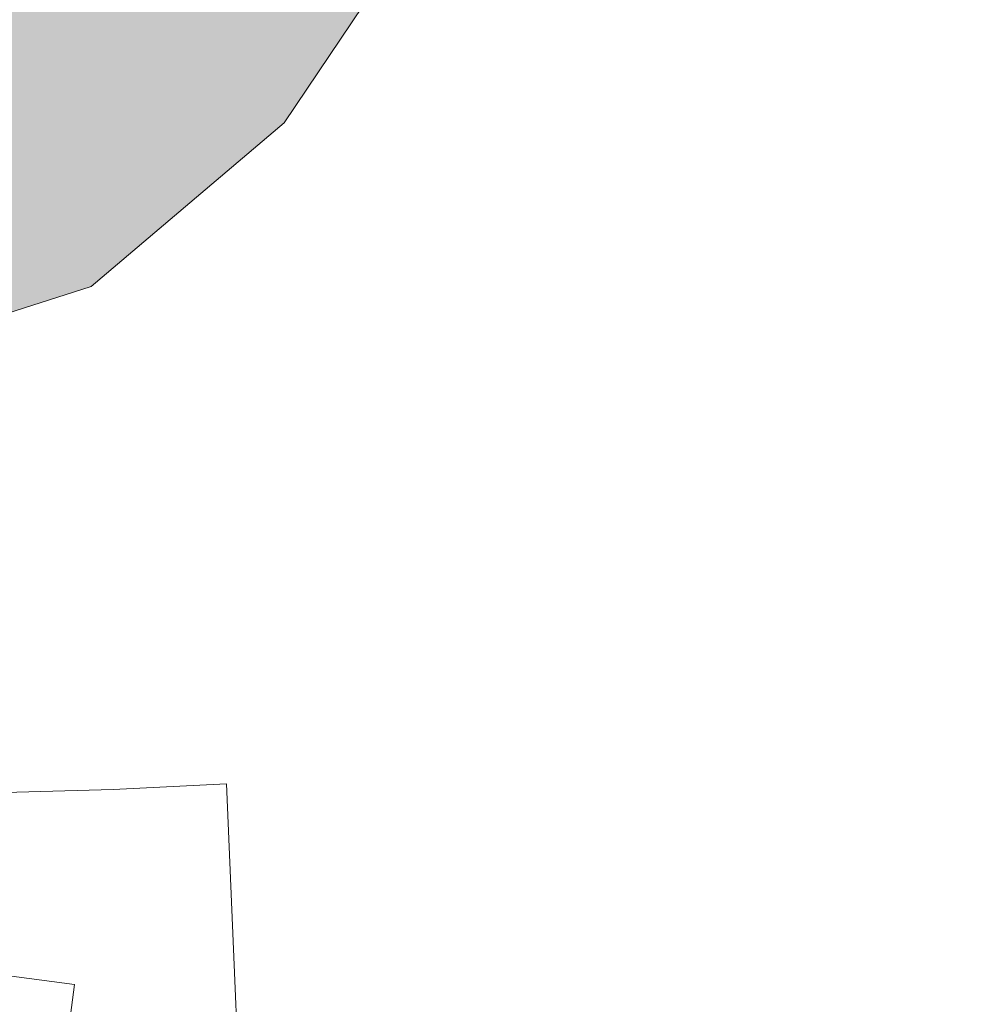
# Model space of a CAD drawing. Header units: metres. Extents: x 191553 to 192958, y 309510 to 310004.
# Tile 21 of 52: x 191735 to 191828, y 309677 to 309772. Entities that reach past the tile are written whole.
import ezdxf

# ---------------------------------------------------------------- set-up
doc = ezdxf.new("R2010")
doc.units = ezdxf.units.M
doc.layers.add('B-WE-KL-DATA_KABELBED_KPN BV-G', color=90, linetype='Continuous', lineweight=18)
doc.layers.add('B-WE-OG-INFO_EIS VOORZORGSMAATREGEL_DEFENSIE PIJPLEIDING ORGANISATIE-GV', color=7, linetype='Continuous', lineweight=18, true_color=0xfa194b)
doc.layers.add('B-WE-OG-INFO_EIS VOORZORGSMAATREGEL_DEFENSIE PIJPLEIDING ORGANISATIE-V', color=7, linetype='Continuous', lineweight=18, true_color=0xfa194b, transparency=0.8)

msp = doc.modelspace()

# ---------------------------------------------------------------- hatches: boundary and pattern name
at = {"layer": 'B-WE-OG-INFO_EIS VOORZORGSMAATREGEL_DEFENSIE PIJPLEIDING ORGANISATIE-V'}
msp.add_hatch(color=256, dxfattribs=at).paths.add_polyline_path([(191559.474, 309681.359), (191552.654, 309759.043), (191707.607, 309808.061), (191761.021, 309887.701), (191777.588, 309904.629), (191917.744, 309982.027), (192022.38, 310004.121), (192321.604, 309997.559), (192367.947, 309913.961), (192230.015, 309977.244), (191944.453, 309917.209), (191818.045, 309847.011), (191760.65, 309761.767), (191742.147, 309746.103), (191571.989, 309691.682)])

# ---------------------------------------------------------------- linework, layer by layer
at = {"layer": 'B-WE-KL-DATA_KABELBED_KPN BV-G', "flags": 128}
for points in [[(191769.606, 309624.752), (191768.14, 309654.144), (191768.046, 309655.982), (191756.956, 309655.51), (191755.12, 309698.472), (191744.278, 309697.919), (191726.907, 309697.439), (191727.178, 309686.909), (191725.552, 309686.865), (191725.501, 309688.32)], [(191744.19, 309621.603), (191745.683, 309632.815), (191745.953, 309634.843), (191734.944, 309636.286), (191740.559, 309679.256), (191730.142, 309680.618), (191724.611, 309681.326), (191722.153, 309681.65)]]:
    msp.add_lwpolyline(points, dxfattribs=at)
at = {"layer": 'B-WE-OG-INFO_EIS VOORZORGSMAATREGEL_DEFENSIE PIJPLEIDING ORGANISATIE-GV', "flags": 128}
msp.add_lwpolyline([(191559.474, 309681.359), (191552.654, 309759.043), (191707.607, 309808.061), (191761.021, 309887.701), (191777.588, 309904.629), (191917.744, 309982.027), (192022.38, 310004.121), (192321.604, 309997.559), (192367.947, 309913.961), (192230.015, 309977.244), (191944.453, 309917.209), (191818.045, 309847.011), (191760.65, 309761.767), (191742.147, 309746.103), (191571.989, 309691.682)], close=True, dxfattribs=at)

doc.saveas('drawing.dxf')
